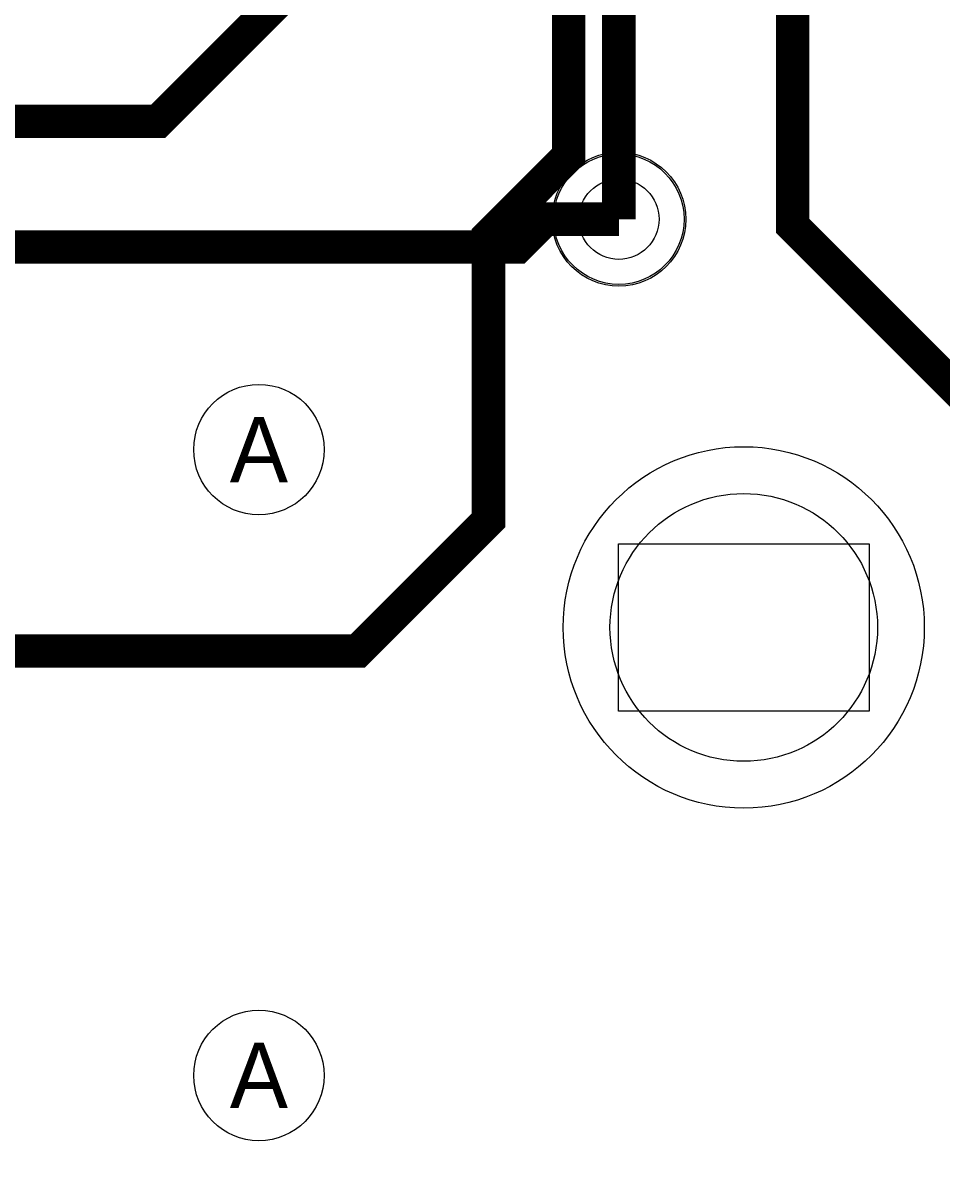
# Model space of a CAD drawing. Extents: x 0 to 3292, y 0 to 2151.
# Tile 11 of 50: x 845 to 1120, y 22 to 368. Entities that reach past the tile are written whole.
import ezdxf
from ezdxf.enums import TextEntityAlignment as Align

# ---------------------------------------------------------------- set-up
doc = ezdxf.new("R2010")
doc.units = 0
doc.layers.add('ETCH_BOTTOM', color=1, linetype='CONTINUOUS')
doc.layers.add('ETCH_TOP', color=4, linetype='CONTINUOUS')

# ---------------------------------------------------------------- blocks, each defined once
blk = doc.blocks.new('VIA_C10H24')
at = {"layer": 'ETCH_BOTTOM'}
for radius in [19.5, 19.5, 12]:
    blk.add_circle((0, 0), radius, dxfattribs=at)
at = {"layer": 'ETCH_TOP'}
for radius in [19.5, 19.5, 12]:
    blk.add_circle((0, 0), radius, dxfattribs=at)
blk = doc.blocks.new('FIGURE_CIRCLE')
blk.add_circle((0, 0), 0.5)
blk = doc.blocks.new('PAD80CIR50D')
at = {"layer": 'ETCH_BOTTOM'}
for radius in [54, 54, 40]:
    blk.add_circle((0, 0), radius, dxfattribs=at)
at = {"layer": 'ETCH_TOP'}
for radius in [54, 54, 40]:
    blk.add_circle((0, 0), radius, dxfattribs=at)
blk = doc.blocks.new('PLC_SHF-125-01-X-D-SM-LC')
at = {"layer": 'ETCH_TOP'}
blk.add_blockref('PAD80CIR50D', (731, 0), dxfattribs=at)
blk = doc.blocks.new('FIGURE_SQUARE')
blk.add_lwpolyline([(-0.5, -0.5), (-0.5, 0.5), (0.5, 0.5), (0.5, -0.5)], close=True)

msp = doc.modelspace()

# ---------------------------------------------------------------- linework, layer by layer
at = {"layer": 'ETCH_BOTTOM', "const_width": 10}
for points in [[(1390.79, 339.01), (1390.79, 317.01), (1391.34, 316.46), (1391.34, 259.91), (1341.43, 210), (1172.01, 210), (1075, 307.01), (1075, 514), (1030.94, 558.06), (865.42, 558.06)], [(826.77, 338.58), (826.66, 338.58), (826.29, 338.21), (885.21, 338.21), (1050, 503)]]:
    msp.add_lwpolyline(points, dxfattribs=at)
at = {"layer": 'ETCH_BOTTOM'}
msp.add_lwpolyline([(669.29, 338.58, 6, 6, 0), (669.29, 338.21, 10, 10, 0), (706.79, 300.71, 10, 10, 0), (992.71, 300.71, 10, 10, 0), (1001, 309, 10, 10, 0), (1023, 309, 10, 10, 0)], format="xyseb", dxfattribs=at)
at = {"layer": 'ETCH_TOP'}
msp.add_lwpolyline([(511.81, 338.58, 6, 6, 0), (510.66, 338.58, 6, 6, 0), (510.29, 338.21, 10, 10, 0), (472.79, 300.71, 10, 10, 0), (472.79, 223.98, 10, 10, 0), (516.79, 179.98, 10, 10, 0), (944.98, 179.98, 10, 10, 0), (984, 219, 10, 10, 0), (984, 304, 10, 10, 0), (1008, 328, 10, 10, 0), (1008, 384.22, 10, 10, 0), (1093.78, 470, 10, 10, 0), (1289.84, 470, 10, 10, 0), (1358.27, 401.57, 10, 10, 0)], format="xyseb", dxfattribs=at)
at = {"layer": 'ETCH_TOP', "const_width": 10}
msp.add_lwpolyline([(1437.01, 401.57), (1399.51, 364.07), (1342.73, 364.07), (1320.77, 386.03), (1320.77, 405.73), (1271.5, 455), (1100, 455), (1023, 378), (1023, 309)], dxfattribs=at)

# ---------------------------------------------------------------- block references
at = {"rotation": 180}
msp.add_blockref('PLC_SHF-125-01-X-D-SM-LC', (1791.34, 187.01), dxfattribs=at)
at = {"layer": 'ETCH_TOP'}
msp.add_blockref('VIA_C10H24', (1023, 309), dxfattribs=at)
at = {"layer": 'MANUFACTURING_NCDRILL_FIGURE'}
for name, p, xscale, yscale in [('FIGURE_CIRCLE', (1023, 309), 40, 40), ('FIGURE_CIRCLE', (915.35, 240.15), 39, 39), ('FIGURE_SQUARE', (1060.34, 187.01), 75, 50), ('FIGURE_CIRCLE', (915.35, 53.15), 39, 39)]:
    msp.add_blockref(name, p, dxfattribs=dict(at, xscale=xscale, yscale=yscale))

# ---------------------------------------------------------------- texts
for p in [(915.35, 240.15), (915.35, 53.15)]:
    msp.add_text('A', height=19.5, dxfattribs=at).set_placement(p, align=Align.MIDDLE_CENTER)

doc.saveas('drawing.dxf')
